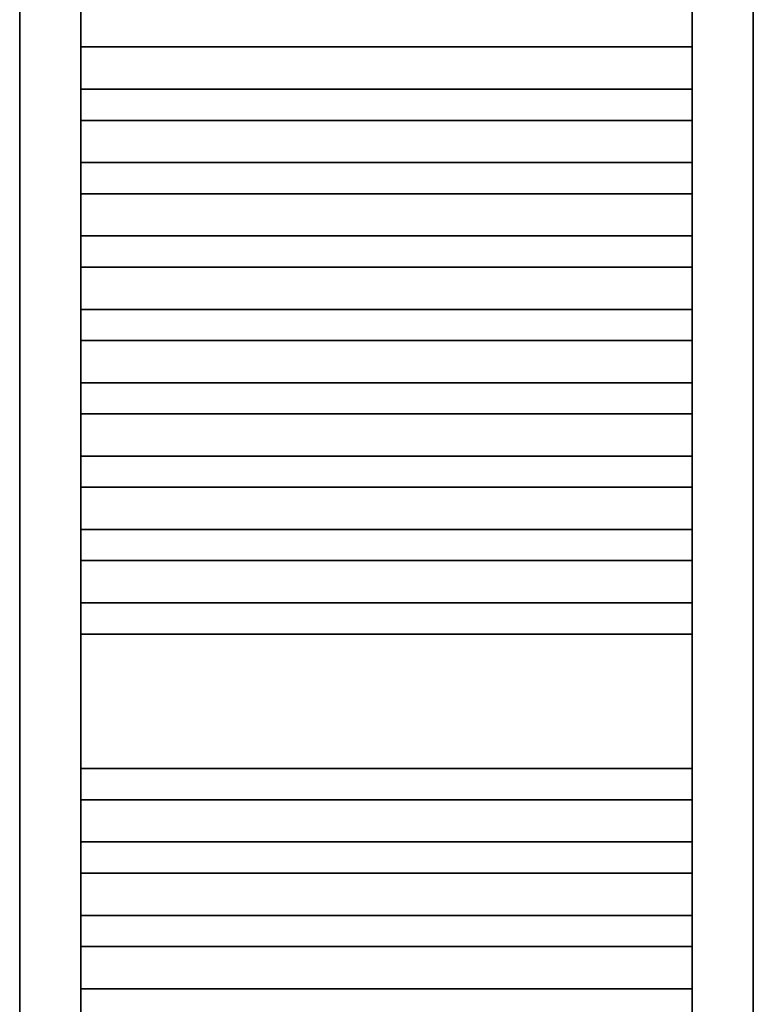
# Model space of a CAD drawing. Header units: millimetres. Extents: x 17747 to 112039, y -74980 to 446921.
# Tile 55 of 256: x 45758 to 46358, y -74193 to -73388. Entities that reach past the tile are written whole.
import ezdxf

# ---------------------------------------------------------------- set-up
doc = ezdxf.new("R2010")
doc.units = ezdxf.units.MM
doc.layers.add('UT_ZAŘÍZENÍ - OT', color=3, linetype='Continuous', lineweight=35)

msp = doc.modelspace()

# ---------------------------------------------------------------- linework, layer by layer
at = {"layer": 'UT_ZAŘÍZENÍ - OT', "linetype": 'Continuous'}
for p, q in [((45757.88, -72636.11), (45757.88, -74456.11)), ((45807.88, -74456.11), (45807.88, -72636.11)), ((46307.88, -72636.11), (46307.88, -74456.11)), ((46357.88, -74456.11), (46357.88, -72636.11)), ((45807.88, -73410.38), (46307.88, -73410.38)), ((45807.88, -73410.38), (46307.88, -73410.38)), ((45807.88, -73410.38), (46307.88, -73410.38)), ((45807.88, -73410.38), (46307.88, -73410.38)), ((45807.88, -73410.38), (46307.88, -73410.38)), ((45807.88, -73410.38), (46307.88, -73410.38)), ((45807.88, -73410.38), (46307.88, -73410.38)), ((45807.88, -73410.38), (46307.88, -73410.38)), ((45807.88, -73410.38), (46307.88, -73410.38)), ((45807.88, -73410.38), (46307.88, -73410.38)), ((45807.88, -73410.38), (46307.88, -73410.38)), ((45807.88, -73410.38), (46307.88, -73410.38)), ((45807.88, -73410.38), (46307.88, -73410.38)), ((45807.88, -73410.38), (46307.88, -73410.38)), ((45807.88, -73410.38), (46307.88, -73410.38)), ((45807.88, -73410.38), (46307.88, -73410.38)), ((45807.88, -73410.38), (46307.88, -73410.38)), ((45807.88, -73410.38), (46307.88, -73410.38)), ((45807.88, -73410.38), (46307.88, -73410.38)), ((45807.88, -73410.38), (46307.88, -73410.38)), ((45807.88, -73410.38), (46307.88, -73410.38)), ((45807.88, -73410.38), (46307.88, -73410.38)), ((45807.88, -73410.38), (46307.88, -73410.38)), ((45807.88, -73410.38), (46307.88, -73410.38)), ((45807.88, -73410.38), (46307.88, -73410.38)), ((45807.88, -73410.38), (46307.88, -73410.38)), ((45807.88, -73410.38), (46307.88, -73410.38)), ((45807.88, -73410.38), (46307.88, -73410.38)), ((45807.88, -73410.38), (46307.88, -73410.38)), ((45807.88, -73410.38), (46307.88, -73410.38)), ((45807.88, -73410.38), (46307.88, -73410.38)), ((45807.88, -73410.38), (46307.88, -73410.38)), ((45807.88, -73410.38), (46307.88, -73410.38)), ((45807.88, -73410.38), (46307.88, -73410.38)), ((45807.88, -73444.93), (46307.88, -73444.93)), ((45807.88, -73444.93), (46307.88, -73444.93)), ((45807.88, -73444.93), (46307.88, -73444.93)), ((45807.88, -73444.93), (46307.88, -73444.93)), ((45807.88, -73444.93), (46307.88, -73444.93)), ((45807.88, -73444.93), (46307.88, -73444.93)), ((45807.88, -73444.93), (46307.88, -73444.93)), ((45807.88, -73444.93), (46307.88, -73444.93)), ((45807.88, -73444.93), (46307.88, -73444.93)), ((45807.88, -73444.93), (46307.88, -73444.93)), ((45807.88, -73444.93), (46307.88, -73444.93)), ((45807.88, -73444.93), (46307.88, -73444.93)), ((45807.88, -73444.93), (46307.88, -73444.93)), ((45807.88, -73444.93), (46307.88, -73444.93)), ((45807.88, -73444.93), (46307.88, -73444.93)), ((45807.88, -73444.93), (46307.88, -73444.93)), ((45807.88, -73444.93), (46307.88, -73444.93)), ((45807.88, -73444.93), (46307.88, -73444.93)), ((45807.88, -73444.93), (46307.88, -73444.93)), ((45807.88, -73444.93), (46307.88, -73444.93)), ((45807.88, -73444.93), (46307.88, -73444.93)), ((45807.88, -73444.93), (46307.88, -73444.93)), ((45807.88, -73444.93), (46307.88, -73444.93)), ((45807.88, -73444.93), (46307.88, -73444.93)), ((45807.88, -73444.93), (46307.88, -73444.93)), ((45807.88, -73444.93), (46307.88, -73444.93)), ((45807.88, -73444.93), (46307.88, -73444.93)), ((45807.88, -73444.93), (46307.88, -73444.93)), ((45807.88, -73444.93), (46307.88, -73444.93)), ((45807.88, -73444.93), (46307.88, -73444.93)), ((45807.88, -73444.93), (46307.88, -73444.93)), ((45807.88, -73444.93), (46307.88, -73444.93)), ((45807.88, -73444.93), (46307.88, -73444.93)), ((45807.88, -73444.93), (46307.88, -73444.93)), ((45807.88, -73470.38), (46307.88, -73470.38)), ((45807.88, -73470.38), (46307.88, -73470.38)), ((45807.88, -73470.38), (46307.88, -73470.38)), ((45807.88, -73470.38), (46307.88, -73470.38)), ((45807.88, -73470.38), (46307.88, -73470.38)), ((45807.88, -73470.38), (46307.88, -73470.38)), ((45807.88, -73470.38), (46307.88, -73470.38)), ((45807.88, -73470.38), (46307.88, -73470.38)), ((45807.88, -73470.38), (46307.88, -73470.38)), ((45807.88, -73470.38), (46307.88, -73470.38)), ((45807.88, -73470.38), (46307.88, -73470.38)), ((45807.88, -73470.38), (46307.88, -73470.38)), ((45807.88, -73470.38), (46307.88, -73470.38)), ((45807.88, -73470.38), (46307.88, -73470.38)), ((45807.88, -73470.38), (46307.88, -73470.38)), ((45807.88, -73470.38), (46307.88, -73470.38)), ((45807.88, -73470.38), (46307.88, -73470.38)), ((45807.88, -73470.38), (46307.88, -73470.38)), ((45807.88, -73470.38), (46307.88, -73470.38)), ((45807.88, -73470.38), (46307.88, -73470.38)), ((45807.88, -73470.38), (46307.88, -73470.38)), ((45807.88, -73470.38), (46307.88, -73470.38)), ((45807.88, -73470.38), (46307.88, -73470.38)), ((45807.88, -73470.38), (46307.88, -73470.38)), ((45807.88, -73470.38), (46307.88, -73470.38)), ((45807.88, -73470.38), (46307.88, -73470.38)), ((45807.88, -73470.38), (46307.88, -73470.38)), ((45807.88, -73470.38), (46307.88, -73470.38)), ((45807.88, -73470.38), (46307.88, -73470.38)), ((45807.88, -73470.38), (46307.88, -73470.38)), ((45807.88, -73470.38), (46307.88, -73470.38)), ((45807.88, -73470.38), (46307.88, -73470.38)), ((45807.88, -73470.38), (46307.88, -73470.38)), ((45807.88, -73470.38), (46307.88, -73470.38)), ((45807.88, -73504.93), (46307.88, -73504.93)), ((45807.88, -73504.93), (46307.88, -73504.93)), ((45807.88, -73504.93), (46307.88, -73504.93)), ((45807.88, -73504.93), (46307.88, -73504.93)), ((45807.88, -73504.93), (46307.88, -73504.93)), ((45807.88, -73504.93), (46307.88, -73504.93)), ((45807.88, -73504.93), (46307.88, -73504.93)), ((45807.88, -73504.93), (46307.88, -73504.93)), ((45807.88, -73504.93), (46307.88, -73504.93)), ((45807.88, -73504.93), (46307.88, -73504.93)), ((45807.88, -73504.93), (46307.88, -73504.93)), ((45807.88, -73504.93), (46307.88, -73504.93)), ((45807.88, -73504.93), (46307.88, -73504.93)), ((45807.88, -73504.93), (46307.88, -73504.93)), ((45807.88, -73504.93), (46307.88, -73504.93)), ((45807.88, -73504.93), (46307.88, -73504.93)), ((45807.88, -73504.93), (46307.88, -73504.93)), ((45807.88, -73504.93), (46307.88, -73504.93)), ((45807.88, -73504.93), (46307.88, -73504.93)), ((45807.88, -73504.93), (46307.88, -73504.93)), ((45807.88, -73504.93), (46307.88, -73504.93)), ((45807.88, -73504.93), (46307.88, -73504.93)), ((45807.88, -73504.93), (46307.88, -73504.93)), ((45807.88, -73504.93), (46307.88, -73504.93)), ((45807.88, -73504.93), (46307.88, -73504.93)), ((45807.88, -73504.93), (46307.88, -73504.93)), ((45807.88, -73504.93), (46307.88, -73504.93)), ((45807.88, -73504.93), (46307.88, -73504.93)), ((45807.88, -73504.93), (46307.88, -73504.93)), ((45807.88, -73504.93), (46307.88, -73504.93)), ((45807.88, -73504.93), (46307.88, -73504.93)), ((45807.88, -73504.93), (46307.88, -73504.93)), ((45807.88, -73504.93), (46307.88, -73504.93)), ((45807.88, -73504.93), (46307.88, -73504.93)), ((45807.88, -73530.38), (46307.88, -73530.38)), ((45807.88, -73530.38), (46307.88, -73530.38)), ((45807.88, -73530.38), (46307.88, -73530.38)), ((45807.88, -73530.38), (46307.88, -73530.38)), ((45807.88, -73530.38), (46307.88, -73530.38)), ((45807.88, -73530.38), (46307.88, -73530.38)), ((45807.88, -73530.38), (46307.88, -73530.38)), ((45807.88, -73530.38), (46307.88, -73530.38)), ((45807.88, -73530.38), (46307.88, -73530.38)), ((45807.88, -73530.38), (46307.88, -73530.38)), ((45807.88, -73530.38), (46307.88, -73530.38)), ((45807.88, -73530.38), (46307.88, -73530.38)), ((45807.88, -73530.38), (46307.88, -73530.38)), ((45807.88, -73530.38), (46307.88, -73530.38)), ((45807.88, -73530.38), (46307.88, -73530.38)), ((45807.88, -73530.38), (46307.88, -73530.38)), ((45807.88, -73530.38), (46307.88, -73530.38)), ((45807.88, -73530.38), (46307.88, -73530.38)), ((45807.88, -73530.38), (46307.88, -73530.38)), ((45807.88, -73530.38), (46307.88, -73530.38)), ((45807.88, -73530.38), (46307.88, -73530.38)), ((45807.88, -73530.38), (46307.88, -73530.38)), ((45807.88, -73530.38), (46307.88, -73530.38)), ((45807.88, -73530.38), (46307.88, -73530.38)), ((45807.88, -73530.38), (46307.88, -73530.38)), ((45807.88, -73530.38), (46307.88, -73530.38)), ((45807.88, -73530.38), (46307.88, -73530.38)), ((45807.88, -73530.38), (46307.88, -73530.38)), ((45807.88, -73530.38), (46307.88, -73530.38)), ((45807.88, -73530.38), (46307.88, -73530.38)), ((45807.88, -73530.38), (46307.88, -73530.38)), ((45807.88, -73530.38), (46307.88, -73530.38)), ((45807.88, -73530.38), (46307.88, -73530.38)), ((45807.88, -73530.38), (46307.88, -73530.38)), ((45807.88, -73564.93), (46307.88, -73564.93)), ((45807.88, -73564.93), (46307.88, -73564.93)), ((45807.88, -73564.93), (46307.88, -73564.93)), ((45807.88, -73564.93), (46307.88, -73564.93)), ((45807.88, -73564.93), (46307.88, -73564.93)), ((45807.88, -73564.93), (46307.88, -73564.93)), ((45807.88, -73564.93), (46307.88, -73564.93)), ((45807.88, -73564.93), (46307.88, -73564.93)), ((45807.88, -73564.93), (46307.88, -73564.93)), ((45807.88, -73564.93), (46307.88, -73564.93)), ((45807.88, -73564.93), (46307.88, -73564.93)), ((45807.88, -73564.93), (46307.88, -73564.93)), ((45807.88, -73564.93), (46307.88, -73564.93)), ((45807.88, -73564.93), (46307.88, -73564.93)), ((45807.88, -73564.93), (46307.88, -73564.93)), ((45807.88, -73564.93), (46307.88, -73564.93)), ((45807.88, -73564.93), (46307.88, -73564.93)), ((45807.88, -73564.93), (46307.88, -73564.93)), ((45807.88, -73564.93), (46307.88, -73564.93)), ((45807.88, -73564.93), (46307.88, -73564.93)), ((45807.88, -73564.93), (46307.88, -73564.93)), ((45807.88, -73564.93), (46307.88, -73564.93)), ((45807.88, -73564.93), (46307.88, -73564.93)), ((45807.88, -73564.93), (46307.88, -73564.93)), ((45807.88, -73564.93), (46307.88, -73564.93)), ((45807.88, -73564.93), (46307.88, -73564.93)), ((45807.88, -73564.93), (46307.88, -73564.93)), ((45807.88, -73564.93), (46307.88, -73564.93)), ((45807.88, -73564.93), (46307.88, -73564.93)), ((45807.88, -73564.93), (46307.88, -73564.93)), ((45807.88, -73564.93), (46307.88, -73564.93)), ((45807.88, -73564.93), (46307.88, -73564.93)), ((45807.88, -73564.93), (46307.88, -73564.93)), ((45807.88, -73564.93), (46307.88, -73564.93)), ((45807.88, -73590.38), (46307.88, -73590.38)), ((45807.88, -73590.38), (46307.88, -73590.38)), ((45807.88, -73590.38), (46307.88, -73590.38)), ((45807.88, -73590.38), (46307.88, -73590.38)), ((45807.88, -73590.38), (46307.88, -73590.38)), ((45807.88, -73590.38), (46307.88, -73590.38)), ((45807.88, -73590.38), (46307.88, -73590.38)), ((45807.88, -73590.38), (46307.88, -73590.38)), ((45807.88, -73590.38), (46307.88, -73590.38)), ((45807.88, -73590.38), (46307.88, -73590.38)), ((45807.88, -73590.38), (46307.88, -73590.38)), ((45807.88, -73590.38), (46307.88, -73590.38)), ((45807.88, -73590.38), (46307.88, -73590.38)), ((45807.88, -73590.38), (46307.88, -73590.38)), ((45807.88, -73590.38), (46307.88, -73590.38)), ((45807.88, -73590.38), (46307.88, -73590.38)), ((45807.88, -73590.38), (46307.88, -73590.38)), ((45807.88, -73590.38), (46307.88, -73590.38)), ((45807.88, -73590.38), (46307.88, -73590.38)), ((45807.88, -73590.38), (46307.88, -73590.38)), ((45807.88, -73590.38), (46307.88, -73590.38)), ((45807.88, -73590.38), (46307.88, -73590.38)), ((45807.88, -73590.38), (46307.88, -73590.38)), ((45807.88, -73590.38), (46307.88, -73590.38)), ((45807.88, -73590.38), (46307.88, -73590.38)), ((45807.88, -73590.38), (46307.88, -73590.38)), ((45807.88, -73590.38), (46307.88, -73590.38)), ((45807.88, -73590.38), (46307.88, -73590.38)), ((45807.88, -73590.38), (46307.88, -73590.38)), ((45807.88, -73590.38), (46307.88, -73590.38)), ((45807.88, -73590.38), (46307.88, -73590.38)), ((45807.88, -73590.38), (46307.88, -73590.38)), ((45807.88, -73590.38), (46307.88, -73590.38)), ((45807.88, -73590.38), (46307.88, -73590.38)), ((45807.88, -73624.93), (46307.88, -73624.93)), ((45807.88, -73624.93), (46307.88, -73624.93)), ((45807.88, -73624.93), (46307.88, -73624.93)), ((45807.88, -73624.93), (46307.88, -73624.93)), ((45807.88, -73624.93), (46307.88, -73624.93)), ((45807.88, -73624.93), (46307.88, -73624.93)), ((45807.88, -73624.93), (46307.88, -73624.93)), ((45807.88, -73624.93), (46307.88, -73624.93)), ((45807.88, -73624.93), (46307.88, -73624.93)), ((45807.88, -73624.93), (46307.88, -73624.93)), ((45807.88, -73624.93), (46307.88, -73624.93)), ((45807.88, -73624.93), (46307.88, -73624.93)), ((45807.88, -73624.93), (46307.88, -73624.93)), ((45807.88, -73624.93), (46307.88, -73624.93)), ((45807.88, -73624.93), (46307.88, -73624.93)), ((45807.88, -73624.93), (46307.88, -73624.93)), ((45807.88, -73624.93), (46307.88, -73624.93)), ((45807.88, -73624.93), (46307.88, -73624.93)), ((45807.88, -73624.93), (46307.88, -73624.93)), ((45807.88, -73624.93), (46307.88, -73624.93)), ((45807.88, -73624.93), (46307.88, -73624.93)), ((45807.88, -73624.93), (46307.88, -73624.93)), ((45807.88, -73624.93), (46307.88, -73624.93)), ((45807.88, -73624.93), (46307.88, -73624.93)), ((45807.88, -73624.93), (46307.88, -73624.93)), ((45807.88, -73624.93), (46307.88, -73624.93)), ((45807.88, -73624.93), (46307.88, -73624.93)), ((45807.88, -73624.93), (46307.88, -73624.93)), ((45807.88, -73624.93), (46307.88, -73624.93)), ((45807.88, -73624.93), (46307.88, -73624.93)), ((45807.88, -73624.93), (46307.88, -73624.93)), ((45807.88, -73624.93), (46307.88, -73624.93)), ((45807.88, -73624.93), (46307.88, -73624.93)), ((45807.88, -73624.93), (46307.88, -73624.93)), ((45807.88, -73650.38), (46307.88, -73650.38)), ((45807.88, -73650.38), (46307.88, -73650.38)), ((45807.88, -73650.38), (46307.88, -73650.38)), ((45807.88, -73650.38), (46307.88, -73650.38)), ((45807.88, -73650.38), (46307.88, -73650.38)), ((45807.88, -73650.38), (46307.88, -73650.38)), ((45807.88, -73650.38), (46307.88, -73650.38)), ((45807.88, -73650.38), (46307.88, -73650.38)), ((45807.88, -73650.38), (46307.88, -73650.38)), ((45807.88, -73650.38), (46307.88, -73650.38)), ((45807.88, -73650.38), (46307.88, -73650.38)), ((45807.88, -73650.38), (46307.88, -73650.38)), ((45807.88, -73650.38), (46307.88, -73650.38)), ((45807.88, -73650.38), (46307.88, -73650.38)), ((45807.88, -73650.38), (46307.88, -73650.38)), ((45807.88, -73650.38), (46307.88, -73650.38)), ((45807.88, -73650.38), (46307.88, -73650.38)), ((45807.88, -73650.38), (46307.88, -73650.38)), ((45807.88, -73650.38), (46307.88, -73650.38)), ((45807.88, -73650.38), (46307.88, -73650.38)), ((45807.88, -73650.38), (46307.88, -73650.38)), ((45807.88, -73650.38), (46307.88, -73650.38)), ((45807.88, -73650.38), (46307.88, -73650.38)), ((45807.88, -73650.38), (46307.88, -73650.38)), ((45807.88, -73650.38), (46307.88, -73650.38)), ((45807.88, -73650.38), (46307.88, -73650.38)), ((45807.88, -73650.38), (46307.88, -73650.38)), ((45807.88, -73650.38), (46307.88, -73650.38)), ((45807.88, -73650.38), (46307.88, -73650.38)), ((45807.88, -73650.38), (46307.88, -73650.38)), ((45807.88, -73650.38), (46307.88, -73650.38)), ((45807.88, -73650.38), (46307.88, -73650.38)), ((45807.88, -73650.38), (46307.88, -73650.38)), ((45807.88, -73650.38), (46307.88, -73650.38)), ((45807.88, -73684.93), (46307.88, -73684.93)), ((45807.88, -73684.93), (46307.88, -73684.93)), ((45807.88, -73684.93), (46307.88, -73684.93)), ((45807.88, -73684.93), (46307.88, -73684.93)), ((45807.88, -73684.93), (46307.88, -73684.93)), ((45807.88, -73684.93), (46307.88, -73684.93)), ((45807.88, -73684.93), (46307.88, -73684.93)), ((45807.88, -73684.93), (46307.88, -73684.93)), ((45807.88, -73684.93), (46307.88, -73684.93)), ((45807.88, -73684.93), (46307.88, -73684.93)), ((45807.88, -73684.93), (46307.88, -73684.93)), ((45807.88, -73684.93), (46307.88, -73684.93)), ((45807.88, -73684.93), (46307.88, -73684.93)), ((45807.88, -73684.93), (46307.88, -73684.93)), ((45807.88, -73684.93), (46307.88, -73684.93)), ((45807.88, -73684.93), (46307.88, -73684.93)), ((45807.88, -73684.93), (46307.88, -73684.93)), ((45807.88, -73684.93), (46307.88, -73684.93)), ((45807.88, -73684.93), (46307.88, -73684.93)), ((45807.88, -73684.93), (46307.88, -73684.93)), ((45807.88, -73684.93), (46307.88, -73684.93)), ((45807.88, -73684.93), (46307.88, -73684.93)), ((45807.88, -73684.93), (46307.88, -73684.93)), ((45807.88, -73684.93), (46307.88, -73684.93)), ((45807.88, -73684.93), (46307.88, -73684.93)), ((45807.88, -73684.93), (46307.88, -73684.93)), ((45807.88, -73684.93), (46307.88, -73684.93)), ((45807.88, -73684.93), (46307.88, -73684.93)), ((45807.88, -73684.93), (46307.88, -73684.93)), ((45807.88, -73684.93), (46307.88, -73684.93)), ((45807.88, -73684.93), (46307.88, -73684.93)), ((45807.88, -73684.93), (46307.88, -73684.93)), ((45807.88, -73684.93), (46307.88, -73684.93)), ((45807.88, -73684.93), (46307.88, -73684.93)), ((45807.88, -73710.38), (46307.88, -73710.38)), ((45807.88, -73710.38), (46307.88, -73710.38)), ((45807.88, -73710.38), (46307.88, -73710.38)), ((45807.88, -73710.38), (46307.88, -73710.38)), ((45807.88, -73710.38), (46307.88, -73710.38)), ((45807.88, -73710.38), (46307.88, -73710.38)), ((45807.88, -73710.38), (46307.88, -73710.38)), ((45807.88, -73710.38), (46307.88, -73710.38)), ((45807.88, -73710.38), (46307.88, -73710.38)), ((45807.88, -73710.38), (46307.88, -73710.38)), ((45807.88, -73710.38), (46307.88, -73710.38)), ((45807.88, -73710.38), (46307.88, -73710.38)), ((45807.88, -73710.38), (46307.88, -73710.38)), ((45807.88, -73710.38), (46307.88, -73710.38)), ((45807.88, -73710.38), (46307.88, -73710.38)), ((45807.88, -73710.38), (46307.88, -73710.38)), ((45807.88, -73710.38), (46307.88, -73710.38)), ((45807.88, -73710.38), (46307.88, -73710.38)), ((45807.88, -73710.38), (46307.88, -73710.38)), ((45807.88, -73710.38), (46307.88, -73710.38)), ((45807.88, -73710.38), (46307.88, -73710.38)), ((45807.88, -73710.38), (46307.88, -73710.38)), ((45807.88, -73710.38), (46307.88, -73710.38)), ((45807.88, -73710.38), (46307.88, -73710.38)), ((45807.88, -73710.38), (46307.88, -73710.38)), ((45807.88, -73710.38), (46307.88, -73710.38)), ((45807.88, -73710.38), (46307.88, -73710.38)), ((45807.88, -73710.38), (46307.88, -73710.38)), ((45807.88, -73710.38), (46307.88, -73710.38)), ((45807.88, -73710.38), (46307.88, -73710.38)), ((45807.88, -73710.38), (46307.88, -73710.38)), ((45807.88, -73710.38), (46307.88, -73710.38)), ((45807.88, -73710.38), (46307.88, -73710.38)), ((45807.88, -73710.38), (46307.88, -73710.38)), ((45807.88, -73744.93), (46307.88, -73744.93)), ((45807.88, -73744.93), (46307.88, -73744.93)), ((45807.88, -73744.93), (46307.88, -73744.93)), ((45807.88, -73744.93), (46307.88, -73744.93)), ((45807.88, -73744.93), (46307.88, -73744.93)), ((45807.88, -73744.93), (46307.88, -73744.93)), ((45807.88, -73744.93), (46307.88, -73744.93)), ((45807.88, -73744.93), (46307.88, -73744.93)), ((45807.88, -73744.93), (46307.88, -73744.93)), ((45807.88, -73744.93), (46307.88, -73744.93)), ((45807.88, -73744.93), (46307.88, -73744.93)), ((45807.88, -73744.93), (46307.88, -73744.93)), ((45807.88, -73744.93), (46307.88, -73744.93)), ((45807.88, -73744.93), (46307.88, -73744.93)), ((45807.88, -73744.93), (46307.88, -73744.93)), ((45807.88, -73744.93), (46307.88, -73744.93)), ((45807.88, -73744.93), (46307.88, -73744.93)), ((45807.88, -73744.93), (46307.88, -73744.93)), ((45807.88, -73744.93), (46307.88, -73744.93)), ((45807.88, -73744.93), (46307.88, -73744.93)), ((45807.88, -73744.93), (46307.88, -73744.93)), ((45807.88, -73744.93), (46307.88, -73744.93)), ((45807.88, -73744.93), (46307.88, -73744.93)), ((45807.88, -73744.93), (46307.88, -73744.93)), ((45807.88, -73744.93), (46307.88, -73744.93)), ((45807.88, -73744.93), (46307.88, -73744.93)), ((45807.88, -73744.93), (46307.88, -73744.93)), ((45807.88, -73744.93), (46307.88, -73744.93)), ((45807.88, -73744.93), (46307.88, -73744.93)), ((45807.88, -73744.93), (46307.88, -73744.93)), ((45807.88, -73744.93), (46307.88, -73744.93)), ((45807.88, -73744.93), (46307.88, -73744.93)), ((45807.88, -73744.93), (46307.88, -73744.93)), ((45807.88, -73744.93), (46307.88, -73744.93)), ((45807.88, -73770.38), (46307.88, -73770.38)), ((45807.88, -73770.38), (46307.88, -73770.38)), ((45807.88, -73770.38), (46307.88, -73770.38)), ((45807.88, -73770.38), (46307.88, -73770.38)), ((45807.88, -73770.38), (46307.88, -73770.38)), ((45807.88, -73770.38), (46307.88, -73770.38)), ((45807.88, -73770.38), (46307.88, -73770.38)), ((45807.88, -73770.38), (46307.88, -73770.38)), ((45807.88, -73770.38), (46307.88, -73770.38)), ((45807.88, -73770.38), (46307.88, -73770.38)), ((45807.88, -73770.38), (46307.88, -73770.38)), ((45807.88, -73770.38), (46307.88, -73770.38)), ((45807.88, -73770.38), (46307.88, -73770.38)), ((45807.88, -73770.38), (46307.88, -73770.38)), ((45807.88, -73770.38), (46307.88, -73770.38)), ((45807.88, -73770.38), (46307.88, -73770.38)), ((45807.88, -73770.38), (46307.88, -73770.38)), ((45807.88, -73770.38), (46307.88, -73770.38)), ((45807.88, -73770.38), (46307.88, -73770.38)), ((45807.88, -73770.38), (46307.88, -73770.38)), ((45807.88, -73770.38), (46307.88, -73770.38)), ((45807.88, -73770.38), (46307.88, -73770.38)), ((45807.88, -73770.38), (46307.88, -73770.38)), ((45807.88, -73770.38), (46307.88, -73770.38)), ((45807.88, -73770.38), (46307.88, -73770.38)), ((45807.88, -73770.38), (46307.88, -73770.38)), ((45807.88, -73770.38), (46307.88, -73770.38)), ((45807.88, -73770.38), (46307.88, -73770.38)), ((45807.88, -73770.38), (46307.88, -73770.38)), ((45807.88, -73770.38), (46307.88, -73770.38)), ((45807.88, -73770.38), (46307.88, -73770.38)), ((45807.88, -73770.38), (46307.88, -73770.38)), ((45807.88, -73770.38), (46307.88, -73770.38)), ((45807.88, -73770.38), (46307.88, -73770.38)), ((45807.88, -73804.93), (46307.88, -73804.93)), ((45807.88, -73804.93), (46307.88, -73804.93)), ((45807.88, -73804.93), (46307.88, -73804.93)), ((45807.88, -73804.93), (46307.88, -73804.93)), ((45807.88, -73804.93), (46307.88, -73804.93)), ((45807.88, -73804.93), (46307.88, -73804.93)), ((45807.88, -73804.93), (46307.88, -73804.93)), ((45807.88, -73804.93), (46307.88, -73804.93)), ((45807.88, -73804.93), (46307.88, -73804.93)), ((45807.88, -73804.93), (46307.88, -73804.93)), ((45807.88, -73804.93), (46307.88, -73804.93)), ((45807.88, -73804.93), (46307.88, -73804.93)), ((45807.88, -73804.93), (46307.88, -73804.93)), ((45807.88, -73804.93), (46307.88, -73804.93)), ((45807.88, -73804.93), (46307.88, -73804.93)), ((45807.88, -73804.93), (46307.88, -73804.93)), ((45807.88, -73804.93), (46307.88, -73804.93)), ((45807.88, -73804.93), (46307.88, -73804.93)), ((45807.88, -73804.93), (46307.88, -73804.93)), ((45807.88, -73804.93), (46307.88, -73804.93)), ((45807.88, -73804.93), (46307.88, -73804.93)), ((45807.88, -73804.93), (46307.88, -73804.93)), ((45807.88, -73804.93), (46307.88, -73804.93)), ((45807.88, -73804.93), (46307.88, -73804.93)), ((45807.88, -73804.93), (46307.88, -73804.93)), ((45807.88, -73804.93), (46307.88, -73804.93)), ((45807.88, -73804.93), (46307.88, -73804.93)), ((45807.88, -73804.93), (46307.88, -73804.93)), ((45807.88, -73804.93), (46307.88, -73804.93)), ((45807.88, -73804.93), (46307.88, -73804.93)), ((45807.88, -73804.93), (46307.88, -73804.93)), ((45807.88, -73804.93), (46307.88, -73804.93)), ((45807.88, -73804.93), (46307.88, -73804.93)), ((45807.88, -73804.93), (46307.88, -73804.93)), ((45807.88, -73830.38), (46307.88, -73830.38)), ((45807.88, -73830.38), (46307.88, -73830.38)), ((45807.88, -73830.38), (46307.88, -73830.38)), ((45807.88, -73830.38), (46307.88, -73830.38)), ((45807.88, -73830.38), (46307.88, -73830.38)), ((45807.88, -73830.38), (46307.88, -73830.38)), ((45807.88, -73830.38), (46307.88, -73830.38)), ((45807.88, -73830.38), (46307.88, -73830.38)), ((45807.88, -73830.38), (46307.88, -73830.38)), ((45807.88, -73830.38), (46307.88, -73830.38)), ((45807.88, -73830.38), (46307.88, -73830.38)), ((45807.88, -73830.38), (46307.88, -73830.38)), ((45807.88, -73830.38), (46307.88, -73830.38)), ((45807.88, -73830.38), (46307.88, -73830.38)), ((45807.88, -73830.38), (46307.88, -73830.38)), ((45807.88, -73830.38), (46307.88, -73830.38)), ((45807.88, -73830.38), (46307.88, -73830.38)), ((45807.88, -73830.38), (46307.88, -73830.38)), ((45807.88, -73830.38), (46307.88, -73830.38)), ((45807.88, -73830.38), (46307.88, -73830.38)), ((45807.88, -73830.38), (46307.88, -73830.38)), ((45807.88, -73830.38), (46307.88, -73830.38)), ((45807.88, -73830.38), (46307.88, -73830.38)), ((45807.88, -73830.38), (46307.88, -73830.38)), ((45807.88, -73830.38), (46307.88, -73830.38)), ((45807.88, -73830.38), (46307.88, -73830.38)), ((45807.88, -73830.38), (46307.88, -73830.38)), ((45807.88, -73830.38), (46307.88, -73830.38)), ((45807.88, -73830.38), (46307.88, -73830.38)), ((45807.88, -73830.38), (46307.88, -73830.38)), ((45807.88, -73830.38), (46307.88, -73830.38)), ((45807.88, -73830.38), (46307.88, -73830.38)), ((45807.88, -73830.38), (46307.88, -73830.38)), ((45807.88, -73830.38), (46307.88, -73830.38)), ((45807.88, -73864.93), (46307.88, -73864.93)), ((45807.88, -73864.93), (46307.88, -73864.93)), ((45807.88, -73864.93), (46307.88, -73864.93)), ((45807.88, -73864.93), (46307.88, -73864.93)), ((45807.88, -73864.93), (46307.88, -73864.93)), ((45807.88, -73864.93), (46307.88, -73864.93)), ((45807.88, -73864.93), (46307.88, -73864.93)), ((45807.88, -73864.93), (46307.88, -73864.93)), ((45807.88, -73864.93), (46307.88, -73864.93)), ((45807.88, -73864.93), (46307.88, -73864.93)), ((45807.88, -73864.93), (46307.88, -73864.93)), ((45807.88, -73864.93), (46307.88, -73864.93)), ((45807.88, -73864.93), (46307.88, -73864.93)), ((45807.88, -73864.93), (46307.88, -73864.93)), ((45807.88, -73864.93), (46307.88, -73864.93)), ((45807.88, -73864.93), (46307.88, -73864.93)), ((45807.88, -73864.93), (46307.88, -73864.93)), ((45807.88, -73864.93), (46307.88, -73864.93)), ((45807.88, -73864.93), (46307.88, -73864.93)), ((45807.88, -73864.93), (46307.88, -73864.93)), ((45807.88, -73864.93), (46307.88, -73864.93)), ((45807.88, -73864.93), (46307.88, -73864.93)), ((45807.88, -73864.93), (46307.88, -73864.93)), ((45807.88, -73864.93), (46307.88, -73864.93)), ((45807.88, -73864.93), (46307.88, -73864.93)), ((45807.88, -73864.93), (46307.88, -73864.93)), ((45807.88, -73864.93), (46307.88, -73864.93)), ((45807.88, -73864.93), (46307.88, -73864.93)), ((45807.88, -73864.93), (46307.88, -73864.93)), ((45807.88, -73864.93), (46307.88, -73864.93)), ((45807.88, -73864.93), (46307.88, -73864.93)), ((45807.88, -73864.93), (46307.88, -73864.93)), ((45807.88, -73864.93), (46307.88, -73864.93)), ((45807.88, -73864.93), (46307.88, -73864.93)), ((45807.88, -73890.38), (46307.88, -73890.38)), ((45807.88, -73890.38), (46307.88, -73890.38)), ((45807.88, -73890.38), (46307.88, -73890.38)), ((45807.88, -73890.38), (46307.88, -73890.38)), ((45807.88, -73890.38), (46307.88, -73890.38)), ((45807.88, -73890.38), (46307.88, -73890.38)), ((45807.88, -73890.38), (46307.88, -73890.38)), ((45807.88, -73890.38), (46307.88, -73890.38)), ((45807.88, -73890.38), (46307.88, -73890.38)), ((45807.88, -73890.38), (46307.88, -73890.38)), ((45807.88, -73890.38), (46307.88, -73890.38)), ((45807.88, -73890.38), (46307.88, -73890.38)), ((45807.88, -73890.38), (46307.88, -73890.38)), ((45807.88, -73890.38), (46307.88, -73890.38)), ((45807.88, -73890.38), (46307.88, -73890.38)), ((45807.88, -73890.38), (46307.88, -73890.38)), ((45807.88, -73890.38), (46307.88, -73890.38)), ((45807.88, -73890.38), (46307.88, -73890.38)), ((45807.88, -73890.38), (46307.88, -73890.38)), ((45807.88, -73890.38), (46307.88, -73890.38)), ((45807.88, -73890.38), (46307.88, -73890.38)), ((45807.88, -73890.38), (46307.88, -73890.38)), ((45807.88, -73890.38), (46307.88, -73890.38)), ((45807.88, -73890.38), (46307.88, -73890.38)), ((45807.88, -73890.38), (46307.88, -73890.38)), ((45807.88, -73890.38), (46307.88, -73890.38)), ((45807.88, -73890.38), (46307.88, -73890.38)), ((45807.88, -73890.38), (46307.88, -73890.38)), ((45807.88, -73890.38), (46307.88, -73890.38)), ((45807.88, -73890.38), (46307.88, -73890.38)), ((45807.88, -73890.38), (46307.88, -73890.38)), ((45807.88, -73890.38), (46307.88, -73890.38)), ((45807.88, -73890.38), (46307.88, -73890.38)), ((45807.88, -73890.38), (46307.88, -73890.38)), ((45807.88, -74000.38), (46307.88, -74000.38)), ((45807.88, -74000.38), (46307.88, -74000.38)), ((45807.88, -74000.38), (46307.88, -74000.38)), ((45807.88, -74000.38), (46307.88, -74000.38)), ((45807.88, -74000.38), (46307.88, -74000.38)), ((45807.88, -74000.38), (46307.88, -74000.38)), ((45807.88, -74000.38), (46307.88, -74000.38)), ((45807.88, -74000.38), (46307.88, -74000.38)), ((45807.88, -74000.38), (46307.88, -74000.38)), ((45807.88, -74000.38), (46307.88, -74000.38)), ((45807.88, -74000.38), (46307.88, -74000.38)), ((45807.88, -74000.38), (46307.88, -74000.38)), ((45807.88, -74000.38), (46307.88, -74000.38)), ((45807.88, -74000.38), (46307.88, -74000.38)), ((45807.88, -74000.38), (46307.88, -74000.38)), ((45807.88, -74000.38), (46307.88, -74000.38)), ((45807.88, -74000.38), (46307.88, -74000.38)), ((45807.88, -74000.38), (46307.88, -74000.38)), ((45807.88, -74000.38), (46307.88, -74000.38)), ((45807.88, -74000.38), (46307.88, -74000.38)), ((45807.88, -74000.38), (46307.88, -74000.38)), ((45807.88, -74000.38), (46307.88, -74000.38)), ((45807.88, -74000.38), (46307.88, -74000.38)), ((45807.88, -74000.38), (46307.88, -74000.38)), ((45807.88, -74000.38), (46307.88, -74000.38)), ((45807.88, -74000.38), (46307.88, -74000.38)), ((45807.88, -74000.38), (46307.88, -74000.38)), ((45807.88, -74000.38), (46307.88, -74000.38)), ((45807.88, -74000.38), (46307.88, -74000.38)), ((45807.88, -74000.38), (46307.88, -74000.38)), ((45807.88, -74000.38), (46307.88, -74000.38)), ((45807.88, -74000.38), (46307.88, -74000.38)), ((45807.88, -74000.38), (46307.88, -74000.38)), ((45807.88, -74000.38), (46307.88, -74000.38)), ((45807.88, -74025.84), (46307.88, -74025.84)), ((45807.88, -74025.84), (46307.88, -74025.84)), ((45807.88, -74025.84), (46307.88, -74025.84)), ((45807.88, -74025.84), (46307.88, -74025.84)), ((45807.88, -74025.84), (46307.88, -74025.84)), ((45807.88, -74025.84), (46307.88, -74025.84)), ((45807.88, -74025.84), (46307.88, -74025.84)), ((45807.88, -74025.84), (46307.88, -74025.84)), ((45807.88, -74025.84), (46307.88, -74025.84)), ((45807.88, -74025.84), (46307.88, -74025.84)), ((45807.88, -74025.84), (46307.88, -74025.84)), ((45807.88, -74025.84), (46307.88, -74025.84)), ((45807.88, -74025.84), (46307.88, -74025.84)), ((45807.88, -74025.84), (46307.88, -74025.84)), ((45807.88, -74025.84), (46307.88, -74025.84)), ((45807.88, -74025.84), (46307.88, -74025.84)), ((45807.88, -74025.84), (46307.88, -74025.84)), ((45807.88, -74025.84), (46307.88, -74025.84)), ((45807.88, -74025.84), (46307.88, -74025.84)), ((45807.88, -74025.84), (46307.88, -74025.84)), ((45807.88, -74025.84), (46307.88, -74025.84)), ((45807.88, -74025.84), (46307.88, -74025.84)), ((45807.88, -74025.84), (46307.88, -74025.84)), ((45807.88, -74025.84), (46307.88, -74025.84)), ((45807.88, -74025.84), (46307.88, -74025.84)), ((45807.88, -74025.84), (46307.88, -74025.84)), ((45807.88, -74025.84), (46307.88, -74025.84)), ((45807.88, -74025.84), (46307.88, -74025.84)), ((45807.88, -74025.84), (46307.88, -74025.84)), ((45807.88, -74025.84), (46307.88, -74025.84)), ((45807.88, -74025.84), (46307.88, -74025.84)), ((45807.88, -74025.84), (46307.88, -74025.84)), ((45807.88, -74025.84), (46307.88, -74025.84)), ((45807.88, -74025.84), (46307.88, -74025.84)), ((45807.88, -74060.38), (46307.88, -74060.38)), ((45807.88, -74060.38), (46307.88, -74060.38)), ((45807.88, -74060.38), (46307.88, -74060.38)), ((45807.88, -74060.38), (46307.88, -74060.38)), ((45807.88, -74060.38), (46307.88, -74060.38)), ((45807.88, -74060.38), (46307.88, -74060.38)), ((45807.88, -74060.38), (46307.88, -74060.38)), ((45807.88, -74060.38), (46307.88, -74060.38)), ((45807.88, -74060.38), (46307.88, -74060.38)), ((45807.88, -74060.38), (46307.88, -74060.38)), ((45807.88, -74060.38), (46307.88, -74060.38)), ((45807.88, -74060.38), (46307.88, -74060.38)), ((45807.88, -74060.38), (46307.88, -74060.38)), ((45807.88, -74060.38), (46307.88, -74060.38)), ((45807.88, -74060.38), (46307.88, -74060.38)), ((45807.88, -74060.38), (46307.88, -74060.38)), ((45807.88, -74060.38), (46307.88, -74060.38)), ((45807.88, -74060.38), (46307.88, -74060.38)), ((45807.88, -74060.38), (46307.88, -74060.38)), ((45807.88, -74060.38), (46307.88, -74060.38)), ((45807.88, -74060.38), (46307.88, -74060.38)), ((45807.88, -74060.38), (46307.88, -74060.38)), ((45807.88, -74060.38), (46307.88, -74060.38)), ((45807.88, -74060.38), (46307.88, -74060.38)), ((45807.88, -74060.38), (46307.88, -74060.38)), ((45807.88, -74060.38), (46307.88, -74060.38)), ((45807.88, -74060.38), (46307.88, -74060.38)), ((45807.88, -74060.38), (46307.88, -74060.38)), ((45807.88, -74060.38), (46307.88, -74060.38)), ((45807.88, -74060.38), (46307.88, -74060.38)), ((45807.88, -74060.38), (46307.88, -74060.38)), ((45807.88, -74060.38), (46307.88, -74060.38)), ((45807.88, -74060.38), (46307.88, -74060.38)), ((45807.88, -74060.38), (46307.88, -74060.38)), ((45807.88, -74085.84), (46307.88, -74085.84)), ((45807.88, -74085.84), (46307.88, -74085.84)), ((45807.88, -74085.84), (46307.88, -74085.84)), ((45807.88, -74085.84), (46307.88, -74085.84)), ((45807.88, -74085.84), (46307.88, -74085.84)), ((45807.88, -74085.84), (46307.88, -74085.84)), ((45807.88, -74085.84), (46307.88, -74085.84)), ((45807.88, -74085.84), (46307.88, -74085.84)), ((45807.88, -74085.84), (46307.88, -74085.84)), ((45807.88, -74085.84), (46307.88, -74085.84)), ((45807.88, -74085.84), (46307.88, -74085.84)), ((45807.88, -74085.84), (46307.88, -74085.84)), ((45807.88, -74085.84), (46307.88, -74085.84)), ((45807.88, -74085.84), (46307.88, -74085.84)), ((45807.88, -74085.84), (46307.88, -74085.84)), ((45807.88, -74085.84), (46307.88, -74085.84)), ((45807.88, -74085.84), (46307.88, -74085.84)), ((45807.88, -74085.84), (46307.88, -74085.84)), ((45807.88, -74085.84), (46307.88, -74085.84)), ((45807.88, -74085.84), (46307.88, -74085.84)), ((45807.88, -74085.84), (46307.88, -74085.84)), ((45807.88, -74085.84), (46307.88, -74085.84)), ((45807.88, -74085.84), (46307.88, -74085.84)), ((45807.88, -74085.84), (46307.88, -74085.84)), ((45807.88, -74085.84), (46307.88, -74085.84)), ((45807.88, -74085.84), (46307.88, -74085.84)), ((45807.88, -74085.84), (46307.88, -74085.84)), ((45807.88, -74085.84), (46307.88, -74085.84)), ((45807.88, -74085.84), (46307.88, -74085.84)), ((45807.88, -74085.84), (46307.88, -74085.84)), ((45807.88, -74085.84), (46307.88, -74085.84)), ((45807.88, -74085.84), (46307.88, -74085.84)), ((45807.88, -74085.84), (46307.88, -74085.84)), ((45807.88, -74085.84), (46307.88, -74085.84)), ((45807.88, -74120.38), (46307.88, -74120.38)), ((45807.88, -74120.38), (46307.88, -74120.38)), ((45807.88, -74120.38), (46307.88, -74120.38)), ((45807.88, -74120.38), (46307.88, -74120.38)), ((45807.88, -74120.38), (46307.88, -74120.38)), ((45807.88, -74120.38), (46307.88, -74120.38)), ((45807.88, -74120.38), (46307.88, -74120.38)), ((45807.88, -74120.38), (46307.88, -74120.38)), ((45807.88, -74120.38), (46307.88, -74120.38)), ((45807.88, -74120.38), (46307.88, -74120.38)), ((45807.88, -74120.38), (46307.88, -74120.38)), ((45807.88, -74120.38), (46307.88, -74120.38)), ((45807.88, -74120.38), (46307.88, -74120.38)), ((45807.88, -74120.38), (46307.88, -74120.38)), ((45807.88, -74120.38), (46307.88, -74120.38)), ((45807.88, -74120.38), (46307.88, -74120.38)), ((45807.88, -74120.38), (46307.88, -74120.38)), ((45807.88, -74120.38), (46307.88, -74120.38)), ((45807.88, -74120.38), (46307.88, -74120.38)), ((45807.88, -74120.38), (46307.88, -74120.38)), ((45807.88, -74120.38), (46307.88, -74120.38)), ((45807.88, -74120.38), (46307.88, -74120.38)), ((45807.88, -74120.38), (46307.88, -74120.38)), ((45807.88, -74120.38), (46307.88, -74120.38)), ((45807.88, -74120.38), (46307.88, -74120.38)), ((45807.88, -74120.38), (46307.88, -74120.38)), ((45807.88, -74120.38), (46307.88, -74120.38)), ((45807.88, -74120.38), (46307.88, -74120.38)), ((45807.88, -74120.38), (46307.88, -74120.38)), ((45807.88, -74120.38), (46307.88, -74120.38)), ((45807.88, -74120.38), (46307.88, -74120.38)), ((45807.88, -74120.38), (46307.88, -74120.38)), ((45807.88, -74120.38), (46307.88, -74120.38)), ((45807.88, -74120.38), (46307.88, -74120.38)), ((45807.88, -74145.84), (46307.88, -74145.84)), ((45807.88, -74145.84), (46307.88, -74145.84)), ((45807.88, -74145.84), (46307.88, -74145.84)), ((45807.88, -74145.84), (46307.88, -74145.84)), ((45807.88, -74145.84), (46307.88, -74145.84)), ((45807.88, -74145.84), (46307.88, -74145.84)), ((45807.88, -74145.84), (46307.88, -74145.84)), ((45807.88, -74145.84), (46307.88, -74145.84)), ((45807.88, -74145.84), (46307.88, -74145.84)), ((45807.88, -74145.84), (46307.88, -74145.84)), ((45807.88, -74145.84), (46307.88, -74145.84)), ((45807.88, -74145.84), (46307.88, -74145.84)), ((45807.88, -74145.84), (46307.88, -74145.84)), ((45807.88, -74145.84), (46307.88, -74145.84)), ((45807.88, -74145.84), (46307.88, -74145.84)), ((45807.88, -74145.84), (46307.88, -74145.84)), ((45807.88, -74145.84), (46307.88, -74145.84)), ((45807.88, -74145.84), (46307.88, -74145.84)), ((45807.88, -74145.84), (46307.88, -74145.84)), ((45807.88, -74145.84), (46307.88, -74145.84)), ((45807.88, -74145.84), (46307.88, -74145.84)), ((45807.88, -74145.84), (46307.88, -74145.84)), ((45807.88, -74145.84), (46307.88, -74145.84)), ((45807.88, -74145.84), (46307.88, -74145.84)), ((45807.88, -74145.84), (46307.88, -74145.84)), ((45807.88, -74145.84), (46307.88, -74145.84)), ((45807.88, -74145.84), (46307.88, -74145.84)), ((45807.88, -74145.84), (46307.88, -74145.84)), ((45807.88, -74145.84), (46307.88, -74145.84)), ((45807.88, -74145.84), (46307.88, -74145.84)), ((45807.88, -74145.84), (46307.88, -74145.84)), ((45807.88, -74145.84), (46307.88, -74145.84)), ((45807.88, -74145.84), (46307.88, -74145.84)), ((45807.88, -74145.84), (46307.88, -74145.84)), ((45807.88, -74180.38), (46307.88, -74180.38)), ((45807.88, -74180.38), (46307.88, -74180.38)), ((45807.88, -74180.38), (46307.88, -74180.38)), ((45807.88, -74180.38), (46307.88, -74180.38)), ((45807.88, -74180.38), (46307.88, -74180.38)), ((45807.88, -74180.38), (46307.88, -74180.38)), ((45807.88, -74180.38), (46307.88, -74180.38)), ((45807.88, -74180.38), (46307.88, -74180.38)), ((45807.88, -74180.38), (46307.88, -74180.38)), ((45807.88, -74180.38), (46307.88, -74180.38)), ((45807.88, -74180.38), (46307.88, -74180.38)), ((45807.88, -74180.38), (46307.88, -74180.38)), ((45807.88, -74180.38), (46307.88, -74180.38)), ((45807.88, -74180.38), (46307.88, -74180.38)), ((45807.88, -74180.38), (46307.88, -74180.38)), ((45807.88, -74180.38), (46307.88, -74180.38)), ((45807.88, -74180.38), (46307.88, -74180.38)), ((45807.88, -74180.38), (46307.88, -74180.38)), ((45807.88, -74180.38), (46307.88, -74180.38)), ((45807.88, -74180.38), (46307.88, -74180.38)), ((45807.88, -74180.38), (46307.88, -74180.38)), ((45807.88, -74180.38), (46307.88, -74180.38)), ((45807.88, -74180.38), (46307.88, -74180.38)), ((45807.88, -74180.38), (46307.88, -74180.38)), ((45807.88, -74180.38), (46307.88, -74180.38)), ((45807.88, -74180.38), (46307.88, -74180.38)), ((45807.88, -74180.38), (46307.88, -74180.38)), ((45807.88, -74180.38), (46307.88, -74180.38)), ((45807.88, -74180.38), (46307.88, -74180.38)), ((45807.88, -74180.38), (46307.88, -74180.38)), ((45807.88, -74180.38), (46307.88, -74180.38)), ((45807.88, -74180.38), (46307.88, -74180.38)), ((45807.88, -74180.38), (46307.88, -74180.38)), ((45807.88, -74180.38), (46307.88, -74180.38))]:
    msp.add_line(p, q, dxfattribs=at)

doc.saveas('drawing.dxf')
